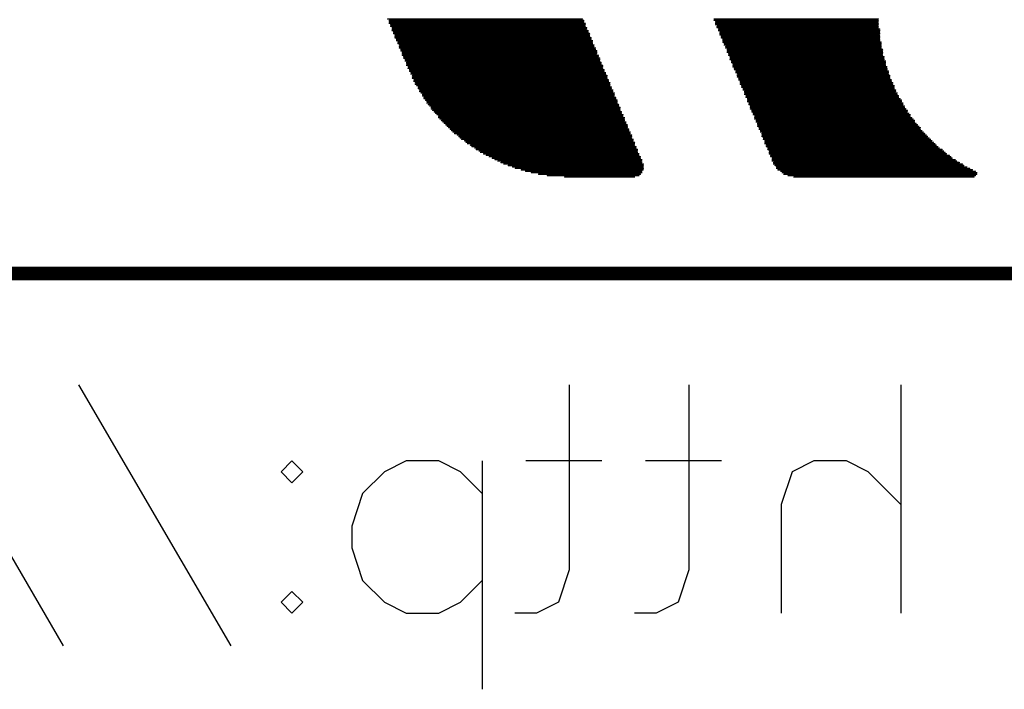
# Model space of a CAD drawing. Header units: millimetres. Extents: x 138 to 555, y 26 to 334.
# Tile 43 of 202: x 310 to 319, y 38 to 44. Entities that reach past the tile are written whole.
import ezdxf

# ---------------------------------------------------------------- set-up
doc = ezdxf.new("R2010")
doc.units = ezdxf.units.MM
doc.layers.add('Mechanical31', color=56, linetype='Continuous')
doc.layers.add('Mechanical32', color=56, linetype='Continuous')

# ---------------------------------------------------------------- blocks, each defined once
blk = doc.blocks.new('CARTOUCHE_STM_TOP_485')
at = {"layer": 'Mechanical31', "const_width": 0.12}
blk.add_lwpolyline([(80, 16), (121, 16)], dxfattribs=at)
blk = doc.blocks.new('CARTOUCHE_STM_BOTTOM_486')
at = {"layer": 'Mechanical32'}
for p, q in [((106.6682, 12.7143), (105.3352, 14.9996)), ((108.1346, 12.7143), (106.8015, 14.9996)), ((111.0959, 14.9996), (111.0959, 13.3809)), ((112.1433, 14.9996), (112.1433, 13.3809)), ((114, 14.9996), (114, 13)), ((108.5726, 14.2378), (108.6678, 14.333)), ((108.6678, 14.333), (108.763, 14.2378)), ((109.6676, 14.333), (109.4772, 14.2378)), ((109.9532, 14.333), (109.6676, 14.333)), ((110.1437, 14.2378), (109.9532, 14.333)), ((110.3341, 14.333), (110.3341, 12.3335)), ((111.3815, 14.333), (110.715, 14.333)), ((112.4289, 14.333), (111.7624, 14.333)), ((113.2383, 14.333), (113.0478, 14.2378)), ((113.5239, 14.333), (113.2383, 14.333)), ((113.7143, 14.2378), (113.5239, 14.333)), ((108.6678, 14.1426), (108.5726, 14.2378)), ((108.763, 14.2378), (108.6678, 14.1426)), ((109.4772, 14.2378), (109.2867, 14.0474)), ((110.3341, 14.0474), (110.1437, 14.2378)), ((113.0478, 14.2378), (112.9526, 13.9522)), ((114, 13.9522), (113.7143, 14.2378)), ((109.2867, 14.0474), (109.1915, 13.7617)), ((112.9526, 13.9522), (112.9526, 13)), ((109.1915, 13.7617), (109.1915, 13.5713)), ((109.1915, 13.5713), (109.2867, 13.2857)), ((111.0959, 13.3809), (111.0006, 13.0952)), ((112.1433, 13.3809), (112.048, 13.0952)), ((109.2867, 13.2857), (109.4772, 13.0952)), ((110.1437, 13.0952), (110.3341, 13.2857)), ((108.5726, 13.0952), (108.6678, 13.1904)), ((108.6678, 13.1904), (108.763, 13.0952)), ((108.6678, 13), (108.5726, 13.0952)), ((108.763, 13.0952), (108.6678, 13)), ((109.4772, 13.0952), (109.6676, 13)), ((109.9532, 13), (110.1437, 13.0952)), ((111.0006, 13.0952), (110.8102, 13)), ((112.048, 13.0952), (111.8576, 13)), ((109.6676, 13), (109.9532, 13)), ((110.8102, 13), (110.6198, 13)), ((111.8576, 13), (111.6672, 13))]:
    blk.add_line(p, q, dxfattribs=at)
at = {"layer": 'Mechanical32', "const_width": 0.0127}
for points in [[(109.5075, 18.2032), (111.2093, 18.2032)], [(109.5202, 18.1905), (111.222, 18.1905)], [(112.365, 18.2032), (113.8001, 18.2032)], [(112.365, 18.1905), (113.8001, 18.1905)], [(109.5202, 18.1778), (111.222, 18.1778)], [(109.5202, 18.1651), (111.2347, 18.1651)], [(109.5329, 18.1524), (111.2347, 18.1524)], [(109.5329, 18.1397), (111.2347, 18.1397)], [(109.5456, 18.127), (111.2474, 18.127)], [(109.5456, 18.1143), (111.2474, 18.1143)], [(109.5456, 18.1016), (111.2601, 18.1016)], [(112.3777, 18.1778), (113.8001, 18.1778)], [(112.3777, 18.1651), (113.8001, 18.1651)], [(112.3777, 18.1524), (113.8001, 18.1524)], [(112.3904, 18.1397), (113.8001, 18.1397)], [(112.3904, 18.127), (113.8001, 18.127)], [(112.4031, 18.1143), (113.8128, 18.1143)], [(112.4031, 18.1016), (113.8128, 18.1016)], [(109.5583, 18.0889), (111.2601, 18.0889)], [(109.5583, 18.0762), (111.2728, 18.0762)], [(109.571, 18.0635), (111.2728, 18.0635)], [(109.571, 18.0508), (111.2728, 18.0508)], [(109.571, 18.0381), (111.2855, 18.0381)], [(109.5837, 18.0254), (111.2855, 18.0254)], [(109.5837, 18.0127), (111.2982, 18.0127)], [(112.4158, 18.0889), (113.8128, 18.0889)], [(112.4158, 18.0762), (113.8128, 18.0762)], [(112.4158, 18.0635), (113.8128, 18.0635)], [(112.4285, 18.0508), (113.8128, 18.0508)], [(112.4285, 18.0381), (113.8128, 18.0381)], [(112.4412, 18.0254), (113.8128, 18.0254)], [(112.4412, 18.0127), (113.8128, 18.0127)], [(109.5964, 18), (111.2982, 18)], [(109.5964, 17.9873), (111.2982, 17.9873)], [(109.6091, 17.9746), (111.3109, 17.9746)], [(109.6091, 17.9619), (111.3109, 17.9619)], [(109.6091, 17.9492), (111.3236, 17.9492)], [(109.6218, 17.9365), (111.3236, 17.9365)], [(112.4412, 18), (113.8255, 18)], [(112.4539, 17.9873), (113.8255, 17.9873)], [(112.4539, 17.9746), (113.8255, 17.9746)], [(112.4666, 17.9619), (113.8255, 17.9619)], [(112.4666, 17.9492), (113.8255, 17.9492)], [(112.4793, 17.9365), (113.8382, 17.9365)], [(109.6218, 17.9238), (111.3363, 17.9238)], [(109.6345, 17.9111), (111.3363, 17.9111)], [(109.6345, 17.8984), (111.3363, 17.8984)], [(109.6345, 17.8857), (111.349, 17.8857)], [(109.6472, 17.873), (111.349, 17.873)], [(109.6472, 17.8603), (111.3617, 17.8603)], [(109.6599, 17.8476), (111.3617, 17.8476)], [(112.4793, 17.9238), (113.8382, 17.9238)], [(112.4793, 17.9111), (113.8382, 17.9111)], [(112.492, 17.8984), (113.8382, 17.8984)], [(112.492, 17.8857), (113.8382, 17.8857)], [(112.5047, 17.873), (113.8509, 17.873)], [(112.5047, 17.8603), (113.8509, 17.8603)], [(112.5047, 17.8476), (113.8509, 17.8476)], [(109.6599, 17.8349), (111.3617, 17.8349)], [(109.6726, 17.8222), (111.3744, 17.8222)], [(109.6726, 17.8095), (111.3744, 17.8095)], [(109.6726, 17.7968), (111.3871, 17.7968)], [(109.6853, 17.7841), (111.3871, 17.7841)], [(109.6853, 17.7714), (111.3871, 17.7714)], [(109.698, 17.7587), (111.3998, 17.7587)], [(112.5174, 17.8349), (113.8636, 17.8349)], [(112.5174, 17.8222), (113.8636, 17.8222)], [(112.5301, 17.8095), (113.8636, 17.8095)], [(112.5301, 17.7968), (113.8636, 17.7968)], [(112.5301, 17.7841), (113.8763, 17.7841)], [(112.5428, 17.7714), (113.8763, 17.7714)], [(112.5428, 17.7587), (113.8763, 17.7587)], [(109.698, 17.746), (111.3998, 17.746)], [(109.7107, 17.7333), (111.4125, 17.7333)], [(109.7107, 17.7206), (111.4125, 17.7206)], [(109.7234, 17.7079), (111.4252, 17.7079)], [(109.7234, 17.6952), (111.4252, 17.6952)], [(109.7234, 17.6825), (111.4252, 17.6825)], [(109.7361, 17.6698), (111.4379, 17.6698)], [(112.5555, 17.746), (113.889, 17.746)], [(112.5555, 17.7333), (113.889, 17.7333)], [(112.5682, 17.7206), (113.889, 17.7206)], [(112.5682, 17.7079), (113.9017, 17.7079)], [(112.5682, 17.6952), (113.9017, 17.6952)], [(112.5809, 17.6825), (113.9017, 17.6825)], [(112.5809, 17.6698), (113.9144, 17.6698)], [(109.7361, 17.6571), (111.4379, 17.6571)], [(109.7488, 17.6444), (111.4506, 17.6444)], [(109.7488, 17.6317), (111.4506, 17.6317)], [(109.7615, 17.619), (111.4506, 17.619)], [(109.7742, 17.6063), (111.4633, 17.6063)], [(109.7742, 17.5936), (111.4633, 17.5936)], [(109.7869, 17.5809), (111.476, 17.5809)], [(112.5936, 17.6571), (113.9144, 17.6571)], [(112.5936, 17.6444), (113.9271, 17.6444)], [(112.5936, 17.6317), (113.9271, 17.6317)], [(112.6063, 17.619), (113.9398, 17.619)], [(112.6063, 17.6063), (113.9398, 17.6063)], [(112.619, 17.5936), (113.9398, 17.5936)], [(112.619, 17.5809), (113.9525, 17.5809)], [(109.7869, 17.5682), (111.476, 17.5682)], [(109.7996, 17.5555), (111.4887, 17.5555)], [(109.8123, 17.5428), (111.4887, 17.5428)], [(109.8123, 17.5301), (111.4887, 17.5301)], [(109.825, 17.5174), (111.5014, 17.5174)], [(109.825, 17.5047), (111.5014, 17.5047)], [(112.6317, 17.5682), (113.9525, 17.5682)], [(112.6317, 17.5555), (113.9652, 17.5555)], [(112.6317, 17.5428), (113.9652, 17.5428)], [(112.6444, 17.5301), (113.9779, 17.5301)], [(112.6444, 17.5174), (113.9779, 17.5174)], [(112.6571, 17.5047), (113.9906, 17.5047)], [(109.8377, 17.492), (111.5141, 17.492)], [(109.8504, 17.4793), (111.5141, 17.4793)], [(109.8504, 17.4666), (111.5141, 17.4666)], [(109.8631, 17.4539), (111.5268, 17.4539)], [(109.8758, 17.4412), (111.5268, 17.4412)], [(109.8885, 17.4285), (111.5395, 17.4285)], [(109.8885, 17.4158), (111.5395, 17.4158)], [(112.6571, 17.492), (114.0033, 17.492)], [(112.6571, 17.4793), (114.0033, 17.4793)], [(112.6698, 17.4666), (114.016, 17.4666)], [(112.6698, 17.4539), (114.016, 17.4539)], [(112.6825, 17.4412), (114.0287, 17.4412)], [(112.6825, 17.4285), (114.0287, 17.4285)], [(112.6825, 17.4158), (114.0414, 17.4158)], [(109.9012, 17.4031), (111.5395, 17.4031)], [(109.9139, 17.3904), (111.5522, 17.3904)], [(109.9266, 17.3777), (111.5522, 17.3777)], [(109.9393, 17.365), (111.5649, 17.365)], [(109.952, 17.3523), (111.5649, 17.3523)], [(109.952, 17.3396), (111.5776, 17.3396)], [(109.9647, 17.3269), (111.5776, 17.3269)], [(112.6952, 17.4031), (114.0541, 17.4031)], [(112.6952, 17.3904), (114.0541, 17.3904)], [(112.7079, 17.3777), (114.0668, 17.3777)], [(112.7079, 17.365), (114.0795, 17.365)], [(112.7206, 17.3523), (114.0795, 17.3523)], [(112.7206, 17.3396), (114.0922, 17.3396)], [(112.7206, 17.3269), (114.1049, 17.3269)], [(109.9774, 17.3142), (111.5776, 17.3142)], [(109.9901, 17.3015), (111.5903, 17.3015)], [(110.0028, 17.2888), (111.5903, 17.2888)], [(110.0155, 17.2761), (111.603, 17.2761)], [(110.0282, 17.2634), (111.603, 17.2634)], [(110.0409, 17.2507), (111.603, 17.2507)], [(110.0536, 17.238), (111.6157, 17.238)], [(112.7333, 17.3142), (114.1176, 17.3142)], [(112.7333, 17.3015), (114.1176, 17.3015)], [(112.746, 17.2888), (114.1303, 17.2888)], [(112.746, 17.2761), (114.143, 17.2761)], [(112.746, 17.2634), (114.1557, 17.2634)], [(112.7587, 17.2507), (114.1684, 17.2507)], [(112.7587, 17.238), (114.1684, 17.238)], [(110.0663, 17.2253), (111.6157, 17.2253)], [(110.079, 17.2126), (111.6284, 17.2126)], [(110.0917, 17.1999), (111.6284, 17.1999)], [(110.1171, 17.1872), (111.6411, 17.1872)], [(110.1298, 17.1745), (111.6411, 17.1745)], [(110.1425, 17.1618), (111.6411, 17.1618)], [(112.7714, 17.2253), (114.1811, 17.2253)], [(112.7714, 17.2126), (114.1938, 17.2126)], [(112.7841, 17.1999), (114.2065, 17.1999)], [(112.7841, 17.1872), (114.2192, 17.1872)], [(112.7841, 17.1745), (114.2319, 17.1745)], [(112.7968, 17.1618), (114.2446, 17.1618)], [(110.1552, 17.1491), (111.6538, 17.1491)], [(110.1806, 17.1364), (111.6538, 17.1364)], [(110.1933, 17.1237), (111.6665, 17.1237)], [(110.206, 17.111), (111.6665, 17.111)], [(110.2314, 17.0983), (111.6665, 17.0983)], [(110.2441, 17.0856), (111.6792, 17.0856)], [(110.2695, 17.0729), (111.6792, 17.0729)], [(112.7968, 17.1491), (114.2573, 17.1491)], [(112.8095, 17.1364), (114.27, 17.1364)], [(112.8095, 17.1237), (114.2827, 17.1237)], [(112.8095, 17.111), (114.2954, 17.111)], [(112.8222, 17.0983), (114.3081, 17.0983)], [(112.8222, 17.0856), (114.3208, 17.0856)], [(112.8349, 17.0729), (114.3335, 17.0729)], [(110.2822, 17.0602), (111.6919, 17.0602)], [(110.3076, 17.0475), (111.6919, 17.0475)], [(110.3203, 17.0348), (111.6919, 17.0348)], [(110.3457, 17.0221), (111.7046, 17.0221)], [(110.3711, 17.0094), (111.7046, 17.0094)], [(110.3965, 16.9967), (111.7173, 16.9967)], [(110.4219, 16.984), (111.7173, 16.984)], [(112.8349, 17.0602), (114.3589, 17.0602)], [(112.8476, 17.0475), (114.3716, 17.0475)], [(112.8476, 17.0348), (114.3843, 17.0348)], [(112.8476, 17.0221), (114.397, 17.0221)], [(112.8603, 17.0094), (114.4224, 17.0094)], [(112.8603, 16.9967), (114.4351, 16.9967)], [(112.873, 16.984), (114.4478, 16.984)], [(110.4473, 16.9713), (111.73, 16.9713)], [(110.4727, 16.9586), (111.73, 16.9586)], [(110.4981, 16.9459), (111.73, 16.9459)], [(110.5235, 16.9332), (111.7427, 16.9332)], [(110.5616, 16.9205), (111.7427, 16.9205)], [(110.5997, 16.9078), (111.7427, 16.9078)], [(110.6251, 16.8951), (111.7427, 16.8951)], [(112.873, 16.9713), (114.4732, 16.9713)], [(112.873, 16.9586), (114.4859, 16.9586)], [(112.8857, 16.9459), (114.5113, 16.9459)], [(112.8857, 16.9332), (114.5367, 16.9332)], [(112.8984, 16.9205), (114.5494, 16.9205)], [(112.9111, 16.9078), (114.5748, 16.9078)], [(112.9111, 16.8951), (114.6002, 16.8951)], [(110.6759, 16.8824), (111.7427, 16.8824)], [(110.714, 16.8697), (111.73, 16.8697)], [(110.7648, 16.857), (111.73, 16.857)], [(110.8283, 16.8443), (111.7173, 16.8443)], [(110.9045, 16.8316), (111.7046, 16.8316)], [(111.0569, 16.8189), (111.6665, 16.8189)], [(112.9238, 16.8824), (114.6256, 16.8824)], [(112.9492, 16.8697), (114.651, 16.8697)], [(112.9619, 16.857), (114.6637, 16.857)], [(112.9746, 16.8443), (114.6637, 16.8443)], [(113.0127, 16.8316), (114.651, 16.8316)], [(113.0635, 16.8189), (114.6383, 16.8189)]]:
    blk.add_lwpolyline(points, dxfattribs=at)
at = {"layer": 'Mechanical32', "const_width": 0.00635}
for points in [[(109.5043, 18.2032, 1), (109.5107, 18.2032, 1)], [(109.517, 18.1905, 1), (109.5234, 18.1905, 1)], [(111.2061, 18.2032, 1), (111.2125, 18.2032, 1)], [(111.2188, 18.1905, 1), (111.2252, 18.1905, 1)], [(112.3618, 18.2032, 1), (112.3682, 18.2032, 1)], [(112.3618, 18.1905, 1), (112.3682, 18.1905, 1)], [(113.7969, 18.2032, 1), (113.8033, 18.2032, 1)], [(113.7969, 18.1905, 1), (113.8033, 18.1905, 1)], [(109.517, 18.1778, 1), (109.5234, 18.1778, 1)], [(109.517, 18.1651, 1), (109.5234, 18.1651, 1)], [(109.5297, 18.1524, 1), (109.5361, 18.1524, 1)], [(109.5297, 18.1397, 1), (109.5361, 18.1397, 1)], [(109.5424, 18.127, 1), (109.5488, 18.127, 1)], [(109.5424, 18.1143, 1), (109.5488, 18.1143, 1)], [(109.5424, 18.1016, 1), (109.5488, 18.1016, 1)], [(111.2188, 18.1778, 1), (111.2252, 18.1778, 1)], [(111.2315, 18.1651, 1), (111.2379, 18.1651, 1)], [(111.2315, 18.1524, 1), (111.2379, 18.1524, 1)], [(111.2315, 18.1397, 1), (111.2379, 18.1397, 1)], [(111.2442, 18.127, 1), (111.2506, 18.127, 1)], [(111.2442, 18.1143, 1), (111.2506, 18.1143, 1)], [(111.2569, 18.1016, 1), (111.2633, 18.1016, 1)], [(112.3745, 18.1778, 1), (112.3809, 18.1778, 1)], [(112.3745, 18.1651, 1), (112.3809, 18.1651, 1)], [(112.3745, 18.1524, 1), (112.3809, 18.1524, 1)], [(112.3872, 18.1397, 1), (112.3936, 18.1397, 1)], [(112.3872, 18.127, 1), (112.3936, 18.127, 1)], [(112.3999, 18.1143, 1), (112.4063, 18.1143, 1)], [(112.3999, 18.1016, 1), (112.4063, 18.1016, 1)], [(113.7969, 18.1778, 1), (113.8033, 18.1778, 1)], [(113.7969, 18.1651, 1), (113.8033, 18.1651, 1)], [(113.7969, 18.1524, 1), (113.8033, 18.1524, 1)], [(113.7969, 18.1397, 1), (113.8033, 18.1397, 1)], [(113.7969, 18.127, 1), (113.8033, 18.127, 1)], [(113.8096, 18.1143, 1), (113.816, 18.1143, 1)], [(113.8096, 18.1016, 1), (113.816, 18.1016, 1)], [(109.5551, 18.0889, 1), (109.5615, 18.0889, 1)], [(109.5551, 18.0762, 1), (109.5615, 18.0762, 1)], [(109.5678, 18.0635, 1), (109.5742, 18.0635, 1)], [(109.5678, 18.0508, 1), (109.5742, 18.0508, 1)], [(109.5678, 18.0381, 1), (109.5742, 18.0381, 1)], [(109.5805, 18.0254, 1), (109.5869, 18.0254, 1)], [(109.5805, 18.0127, 1), (109.5869, 18.0127, 1)], [(111.2569, 18.0889, 1), (111.2633, 18.0889, 1)], [(111.2696, 18.0762, 1), (111.276, 18.0762, 1)], [(111.2696, 18.0635, 1), (111.276, 18.0635, 1)], [(111.2696, 18.0508, 1), (111.276, 18.0508, 1)], [(111.2823, 18.0381, 1), (111.2887, 18.0381, 1)], [(111.2823, 18.0254, 1), (111.2887, 18.0254, 1)], [(111.295, 18.0127, 1), (111.3014, 18.0127, 1)], [(112.4126, 18.0889, 1), (112.419, 18.0889, 1)], [(112.4126, 18.0762, 1), (112.419, 18.0762, 1)], [(112.4126, 18.0635, 1), (112.419, 18.0635, 1)], [(112.4253, 18.0508, 1), (112.4317, 18.0508, 1)], [(112.4253, 18.0381, 1), (112.4317, 18.0381, 1)], [(112.438, 18.0254, 1), (112.4444, 18.0254, 1)], [(112.438, 18.0127, 1), (112.4444, 18.0127, 1)], [(113.8096, 18.0889, 1), (113.816, 18.0889, 1)], [(113.8096, 18.0762, 1), (113.816, 18.0762, 1)], [(113.8096, 18.0635, 1), (113.816, 18.0635, 1)], [(113.8096, 18.0508, 1), (113.816, 18.0508, 1)], [(113.8096, 18.0381, 1), (113.816, 18.0381, 1)], [(113.8096, 18.0254, 1), (113.816, 18.0254, 1)], [(113.8096, 18.0127, 1), (113.816, 18.0127, 1)], [(109.5932, 18, 1), (109.5996, 18, 1)], [(109.5932, 17.9873, 1), (109.5996, 17.9873, 1)], [(109.6059, 17.9746, 1), (109.6123, 17.9746, 1)], [(109.6059, 17.9619, 1), (109.6123, 17.9619, 1)], [(109.6059, 17.9492, 1), (109.6123, 17.9492, 1)], [(109.6186, 17.9365, 1), (109.625, 17.9365, 1)], [(111.295, 18, 1), (111.3014, 18, 1)], [(111.295, 17.9873, 1), (111.3014, 17.9873, 1)], [(111.3077, 17.9746, 1), (111.3141, 17.9746, 1)], [(111.3077, 17.9619, 1), (111.3141, 17.9619, 1)], [(111.3204, 17.9492, 1), (111.3268, 17.9492, 1)], [(111.3204, 17.9365, 1), (111.3268, 17.9365, 1)], [(112.438, 18, 1), (112.4444, 18, 1)], [(112.4507, 17.9873, 1), (112.4571, 17.9873, 1)], [(112.4507, 17.9746, 1), (112.4571, 17.9746, 1)], [(112.4634, 17.9619, 1), (112.4698, 17.9619, 1)], [(112.4634, 17.9492, 1), (112.4698, 17.9492, 1)], [(112.4761, 17.9365, 1), (112.4825, 17.9365, 1)], [(113.8223, 18, 1), (113.8287, 18, 1)], [(113.8223, 17.9873, 1), (113.8287, 17.9873, 1)], [(113.8223, 17.9746, 1), (113.8287, 17.9746, 1)], [(113.8223, 17.9619, 1), (113.8287, 17.9619, 1)], [(113.8223, 17.9492, 1), (113.8287, 17.9492, 1)], [(113.835, 17.9365, 1), (113.8414, 17.9365, 1)], [(109.6186, 17.9238, 1), (109.625, 17.9238, 1)], [(109.6313, 17.9111, 1), (109.6377, 17.9111, 1)], [(109.6313, 17.8984, 1), (109.6377, 17.8984, 1)], [(109.6313, 17.8857, 1), (109.6377, 17.8857, 1)], [(109.644, 17.873, 1), (109.6504, 17.873, 1)], [(109.644, 17.8603, 1), (109.6504, 17.8603, 1)], [(109.6567, 17.8476, 1), (109.6631, 17.8476, 1)], [(111.3331, 17.9238, 1), (111.3395, 17.9238, 1)], [(111.3331, 17.9111, 1), (111.3395, 17.9111, 1)], [(111.3331, 17.8984, 1), (111.3395, 17.8984, 1)], [(111.3458, 17.8857, 1), (111.3522, 17.8857, 1)], [(111.3458, 17.873, 1), (111.3522, 17.873, 1)], [(111.3585, 17.8603, 1), (111.3649, 17.8603, 1)], [(111.3585, 17.8476, 1), (111.3649, 17.8476, 1)], [(112.4761, 17.9238, 1), (112.4825, 17.9238, 1)], [(112.4761, 17.9111, 1), (112.4825, 17.9111, 1)], [(112.4888, 17.8984, 1), (112.4952, 17.8984, 1)], [(112.4888, 17.8857, 1), (112.4952, 17.8857, 1)], [(112.5015, 17.873, 1), (112.5079, 17.873, 1)], [(112.5015, 17.8603, 1), (112.5079, 17.8603, 1)], [(112.5015, 17.8476, 1), (112.5079, 17.8476, 1)], [(113.835, 17.9238, 1), (113.8414, 17.9238, 1)], [(113.835, 17.9111, 1), (113.8414, 17.9111, 1)], [(113.835, 17.8984, 1), (113.8414, 17.8984, 1)], [(113.835, 17.8857, 1), (113.8414, 17.8857, 1)], [(113.8477, 17.873, 1), (113.8541, 17.873, 1)], [(113.8477, 17.8603, 1), (113.8541, 17.8603, 1)], [(113.8477, 17.8476, 1), (113.8541, 17.8476, 1)], [(109.6567, 17.8349, 1), (109.6631, 17.8349, 1)], [(109.6694, 17.8222, 1), (109.6758, 17.8222, 1)], [(109.6694, 17.8095, 1), (109.6758, 17.8095, 1)], [(109.6694, 17.7968, 1), (109.6758, 17.7968, 1)], [(109.6821, 17.7841, 1), (109.6885, 17.7841, 1)], [(109.6821, 17.7714, 1), (109.6885, 17.7714, 1)], [(109.6948, 17.7587, 1), (109.7012, 17.7587, 1)], [(111.3585, 17.8349, 1), (111.3649, 17.8349, 1)], [(111.3712, 17.8222, 1), (111.3776, 17.8222, 1)], [(111.3712, 17.8095, 1), (111.3776, 17.8095, 1)], [(111.3839, 17.7968, 1), (111.3903, 17.7968, 1)], [(111.3839, 17.7841, 1), (111.3903, 17.7841, 1)], [(111.3839, 17.7714, 1), (111.3903, 17.7714, 1)], [(111.3966, 17.7587, 1), (111.403, 17.7587, 1)], [(112.5142, 17.8349, 1), (112.5206, 17.8349, 1)], [(112.5142, 17.8222, 1), (112.5206, 17.8222, 1)], [(112.5269, 17.8095, 1), (112.5333, 17.8095, 1)], [(112.5269, 17.7968, 1), (112.5333, 17.7968, 1)], [(112.5269, 17.7841, 1), (112.5333, 17.7841, 1)], [(112.5396, 17.7714, 1), (112.546, 17.7714, 1)], [(112.5396, 17.7587, 1), (112.546, 17.7587, 1)], [(113.8604, 17.8349, 1), (113.8668, 17.8349, 1)], [(113.8604, 17.8222, 1), (113.8668, 17.8222, 1)], [(113.8604, 17.8095, 1), (113.8668, 17.8095, 1)], [(113.8604, 17.7968, 1), (113.8668, 17.7968, 1)], [(113.8731, 17.7841, 1), (113.8795, 17.7841, 1)], [(113.8731, 17.7714, 1), (113.8795, 17.7714, 1)], [(113.8731, 17.7587, 1), (113.8795, 17.7587, 1)], [(109.6948, 17.746, 1), (109.7012, 17.746, 1)], [(109.7075, 17.7333, 1), (109.7139, 17.7333, 1)], [(109.7075, 17.7206, 1), (109.7139, 17.7206, 1)], [(109.7202, 17.7079, 1), (109.7266, 17.7079, 1)], [(109.7202, 17.6952, 1), (109.7266, 17.6952, 1)], [(109.7202, 17.6825, 1), (109.7266, 17.6825, 1)], [(109.7329, 17.6698, 1), (109.7393, 17.6698, 1)], [(111.3966, 17.746, 1), (111.403, 17.746, 1)], [(111.4093, 17.7333, 1), (111.4157, 17.7333, 1)], [(111.4093, 17.7206, 1), (111.4157, 17.7206, 1)], [(111.422, 17.7079, 1), (111.4284, 17.7079, 1)], [(111.422, 17.6952, 1), (111.4284, 17.6952, 1)], [(111.422, 17.6825, 1), (111.4284, 17.6825, 1)], [(111.4347, 17.6698, 1), (111.4411, 17.6698, 1)], [(112.5523, 17.746, 1), (112.5587, 17.746, 1)], [(112.5523, 17.7333, 1), (112.5587, 17.7333, 1)], [(112.565, 17.7206, 1), (112.5714, 17.7206, 1)], [(112.565, 17.7079, 1), (112.5714, 17.7079, 1)], [(112.565, 17.6952, 1), (112.5714, 17.6952, 1)], [(112.5777, 17.6825, 1), (112.5841, 17.6825, 1)], [(112.5777, 17.6698, 1), (112.5841, 17.6698, 1)], [(113.8858, 17.746, 1), (113.8922, 17.746, 1)], [(113.8858, 17.7333, 1), (113.8922, 17.7333, 1)], [(113.8858, 17.7206, 1), (113.8922, 17.7206, 1)], [(113.8985, 17.7079, 1), (113.9049, 17.7079, 1)], [(113.8985, 17.6952, 1), (113.9049, 17.6952, 1)], [(113.8985, 17.6825, 1), (113.9049, 17.6825, 1)], [(113.9112, 17.6698, 1), (113.9176, 17.6698, 1)], [(109.7329, 17.6571, 1), (109.7393, 17.6571, 1)], [(109.7456, 17.6444, 1), (109.752, 17.6444, 1)], [(109.7456, 17.6317, 1), (109.752, 17.6317, 1)], [(109.7583, 17.619, 1), (109.7647, 17.619, 1)], [(109.771, 17.6063, 1), (109.7774, 17.6063, 1)], [(109.771, 17.5936, 1), (109.7774, 17.5936, 1)], [(109.7837, 17.5809, 1), (109.7901, 17.5809, 1)], [(111.4347, 17.6571, 1), (111.4411, 17.6571, 1)], [(111.4474, 17.6444, 1), (111.4538, 17.6444, 1)], [(111.4474, 17.6317, 1), (111.4538, 17.6317, 1)], [(111.4474, 17.619, 1), (111.4538, 17.619, 1)], [(111.4601, 17.6063, 1), (111.4665, 17.6063, 1)], [(111.4601, 17.5936, 1), (111.4665, 17.5936, 1)], [(111.4728, 17.5809, 1), (111.4792, 17.5809, 1)], [(112.5904, 17.6571, 1), (112.5968, 17.6571, 1)], [(112.5904, 17.6444, 1), (112.5968, 17.6444, 1)], [(112.5904, 17.6317, 1), (112.5968, 17.6317, 1)], [(112.6031, 17.619, 1), (112.6095, 17.619, 1)], [(112.6031, 17.6063, 1), (112.6095, 17.6063, 1)], [(112.6158, 17.5936, 1), (112.6222, 17.5936, 1)], [(112.6158, 17.5809, 1), (112.6222, 17.5809, 1)], [(113.9112, 17.6571, 1), (113.9176, 17.6571, 1)], [(113.9239, 17.6444, 1), (113.9303, 17.6444, 1)], [(113.9239, 17.6317, 1), (113.9303, 17.6317, 1)], [(113.9366, 17.619, 1), (113.943, 17.619, 1)], [(113.9366, 17.6063, 1), (113.943, 17.6063, 1)], [(113.9366, 17.5936, 1), (113.943, 17.5936, 1)], [(113.9493, 17.5809, 1), (113.9557, 17.5809, 1)], [(109.7837, 17.5682, 1), (109.7901, 17.5682, 1)], [(109.7964, 17.5555, 1), (109.8028, 17.5555, 1)], [(109.8091, 17.5428, 1), (109.8155, 17.5428, 1)], [(109.8091, 17.5301, 1), (109.8155, 17.5301, 1)], [(109.8218, 17.5174, 1), (109.8282, 17.5174, 1)], [(109.8218, 17.5047, 1), (109.8282, 17.5047, 1)], [(111.4728, 17.5682, 1), (111.4792, 17.5682, 1)], [(111.4855, 17.5555, 1), (111.4919, 17.5555, 1)], [(111.4855, 17.5428, 1), (111.4919, 17.5428, 1)], [(111.4855, 17.5301, 1), (111.4919, 17.5301, 1)], [(111.4982, 17.5174, 1), (111.5046, 17.5174, 1)], [(111.4982, 17.5047, 1), (111.5046, 17.5047, 1)], [(112.6285, 17.5682, 1), (112.6349, 17.5682, 1)], [(112.6285, 17.5555, 1), (112.6349, 17.5555, 1)], [(112.6285, 17.5428, 1), (112.6349, 17.5428, 1)], [(112.6412, 17.5301, 1), (112.6476, 17.5301, 1)], [(112.6412, 17.5174, 1), (112.6476, 17.5174, 1)], [(112.6539, 17.5047, 1), (112.6603, 17.5047, 1)], [(113.9493, 17.5682, 1), (113.9557, 17.5682, 1)], [(113.962, 17.5555, 1), (113.9684, 17.5555, 1)], [(113.962, 17.5428, 1), (113.9684, 17.5428, 1)], [(113.9747, 17.5301, 1), (113.9811, 17.5301, 1)], [(113.9747, 17.5174, 1), (113.9811, 17.5174, 1)], [(113.9874, 17.5047, 1), (113.9938, 17.5047, 1)], [(109.8345, 17.492, 1), (109.8409, 17.492, 1)], [(109.8472, 17.4793, 1), (109.8536, 17.4793, 1)], [(109.8472, 17.4666, 1), (109.8536, 17.4666, 1)], [(109.8599, 17.4539, 1), (109.8663, 17.4539, 1)], [(109.8726, 17.4412, 1), (109.879, 17.4412, 1)], [(109.8853, 17.4285, 1), (109.8917, 17.4285, 1)], [(109.8853, 17.4158, 1), (109.8917, 17.4158, 1)], [(111.5109, 17.492, 1), (111.5173, 17.492, 1)], [(111.5109, 17.4793, 1), (111.5173, 17.4793, 1)], [(111.5109, 17.4666, 1), (111.5173, 17.4666, 1)], [(111.5236, 17.4539, 1), (111.53, 17.4539, 1)], [(111.5236, 17.4412, 1), (111.53, 17.4412, 1)], [(111.5363, 17.4285, 1), (111.5427, 17.4285, 1)], [(111.5363, 17.4158, 1), (111.5427, 17.4158, 1)], [(112.6539, 17.492, 1), (112.6603, 17.492, 1)], [(112.6539, 17.4793, 1), (112.6603, 17.4793, 1)], [(112.6666, 17.4666, 1), (112.673, 17.4666, 1)], [(112.6666, 17.4539, 1), (112.673, 17.4539, 1)], [(112.6793, 17.4412, 1), (112.6857, 17.4412, 1)], [(112.6793, 17.4285, 1), (112.6857, 17.4285, 1)], [(112.6793, 17.4158, 1), (112.6857, 17.4158, 1)], [(114.0001, 17.492, 1), (114.0065, 17.492, 1)], [(114.0001, 17.4793, 1), (114.0065, 17.4793, 1)], [(114.0128, 17.4666, 1), (114.0192, 17.4666, 1)], [(114.0128, 17.4539, 1), (114.0192, 17.4539, 1)], [(114.0255, 17.4412, 1), (114.0319, 17.4412, 1)], [(114.0255, 17.4285, 1), (114.0319, 17.4285, 1)], [(114.0382, 17.4158, 1), (114.0446, 17.4158, 1)], [(109.898, 17.4031, 1), (109.9044, 17.4031, 1)], [(109.9107, 17.3904, 1), (109.9171, 17.3904, 1)], [(109.9234, 17.3777, 1), (109.9298, 17.3777, 1)], [(109.9361, 17.365, 1), (109.9425, 17.365, 1)], [(109.9488, 17.3523, 1), (109.9552, 17.3523, 1)], [(109.9488, 17.3396, 1), (109.9552, 17.3396, 1)], [(109.9615, 17.3269, 1), (109.9679, 17.3269, 1)], [(111.5363, 17.4031, 1), (111.5427, 17.4031, 1)], [(111.549, 17.3904, 1), (111.5554, 17.3904, 1)], [(111.549, 17.3777, 1), (111.5554, 17.3777, 1)], [(111.5617, 17.365, 1), (111.5681, 17.365, 1)], [(111.5617, 17.3523, 1), (111.5681, 17.3523, 1)], [(111.5744, 17.3396, 1), (111.5808, 17.3396, 1)], [(111.5744, 17.3269, 1), (111.5808, 17.3269, 1)], [(112.692, 17.4031, 1), (112.6984, 17.4031, 1)], [(112.692, 17.3904, 1), (112.6984, 17.3904, 1)], [(112.7047, 17.3777, 1), (112.7111, 17.3777, 1)], [(112.7047, 17.365, 1), (112.7111, 17.365, 1)], [(112.7174, 17.3523, 1), (112.7238, 17.3523, 1)], [(112.7174, 17.3396, 1), (112.7238, 17.3396, 1)], [(112.7174, 17.3269, 1), (112.7238, 17.3269, 1)], [(114.0509, 17.4031, 1), (114.0573, 17.4031, 1)], [(114.0509, 17.3904, 1), (114.0573, 17.3904, 1)], [(114.0636, 17.3777, 1), (114.07, 17.3777, 1)], [(114.0763, 17.365, 1), (114.0827, 17.365, 1)], [(114.0763, 17.3523, 1), (114.0827, 17.3523, 1)], [(114.089, 17.3396, 1), (114.0954, 17.3396, 1)], [(114.1017, 17.3269, 1), (114.1081, 17.3269, 1)], [(109.9742, 17.3142, 1), (109.9806, 17.3142, 1)], [(109.9869, 17.3015, 1), (109.9933, 17.3015, 1)], [(109.9996, 17.2888, 1), (110.006, 17.2888, 1)], [(110.0123, 17.2761, 1), (110.0187, 17.2761, 1)], [(110.025, 17.2634, 1), (110.0314, 17.2634, 1)], [(110.0377, 17.2507, 1), (110.0441, 17.2507, 1)], [(110.0504, 17.238, 1), (110.0568, 17.238, 1)], [(111.5744, 17.3142, 1), (111.5808, 17.3142, 1)], [(111.5871, 17.3015, 1), (111.5935, 17.3015, 1)], [(111.5871, 17.2888, 1), (111.5935, 17.2888, 1)], [(111.5998, 17.2761, 1), (111.6062, 17.2761, 1)], [(111.5998, 17.2634, 1), (111.6062, 17.2634, 1)], [(111.5998, 17.2507, 1), (111.6062, 17.2507, 1)], [(111.6125, 17.238, 1), (111.6189, 17.238, 1)], [(112.7301, 17.3142, 1), (112.7365, 17.3142, 1)], [(112.7301, 17.3015, 1), (112.7365, 17.3015, 1)], [(112.7428, 17.2888, 1), (112.7492, 17.2888, 1)], [(112.7428, 17.2761, 1), (112.7492, 17.2761, 1)], [(112.7428, 17.2634, 1), (112.7492, 17.2634, 1)], [(112.7555, 17.2507, 1), (112.7619, 17.2507, 1)], [(112.7555, 17.238, 1), (112.7619, 17.238, 1)], [(114.1144, 17.3142, 1), (114.1208, 17.3142, 1)], [(114.1144, 17.3015, 1), (114.1208, 17.3015, 1)], [(114.1271, 17.2888, 1), (114.1335, 17.2888, 1)], [(114.1398, 17.2761, 1), (114.1462, 17.2761, 1)], [(114.1525, 17.2634, 1), (114.1589, 17.2634, 1)], [(114.1652, 17.2507, 1), (114.1716, 17.2507, 1)], [(114.1652, 17.238, 1), (114.1716, 17.238, 1)], [(110.0631, 17.2253, 1), (110.0695, 17.2253, 1)], [(110.0758, 17.2126, 1), (110.0822, 17.2126, 1)], [(110.0885, 17.1999, 1), (110.0949, 17.1999, 1)], [(110.1139, 17.1872, 1), (110.1203, 17.1872, 1)], [(110.1266, 17.1745, 1), (110.133, 17.1745, 1)], [(110.1393, 17.1618, 1), (110.1457, 17.1618, 1)], [(111.6125, 17.2253, 1), (111.6189, 17.2253, 1)], [(111.6252, 17.2126, 1), (111.6316, 17.2126, 1)], [(111.6252, 17.1999, 1), (111.6316, 17.1999, 1)], [(111.6379, 17.1872, 1), (111.6443, 17.1872, 1)], [(111.6379, 17.1745, 1), (111.6443, 17.1745, 1)], [(111.6379, 17.1618, 1), (111.6443, 17.1618, 1)], [(112.7682, 17.2253, 1), (112.7746, 17.2253, 1)], [(112.7682, 17.2126, 1), (112.7746, 17.2126, 1)], [(112.7809, 17.1999, 1), (112.7873, 17.1999, 1)], [(112.7809, 17.1872, 1), (112.7873, 17.1872, 1)], [(112.7809, 17.1745, 1), (112.7873, 17.1745, 1)], [(112.7936, 17.1618, 1), (112.8, 17.1618, 1)], [(114.1779, 17.2253, 1), (114.1843, 17.2253, 1)], [(114.1906, 17.2126, 1), (114.197, 17.2126, 1)], [(114.2033, 17.1999, 1), (114.2097, 17.1999, 1)], [(114.216, 17.1872, 1), (114.2224, 17.1872, 1)], [(114.2287, 17.1745, 1), (114.2351, 17.1745, 1)], [(114.2414, 17.1618, 1), (114.2478, 17.1618, 1)], [(110.152, 17.1491, 1), (110.1584, 17.1491, 1)], [(110.1774, 17.1364, 1), (110.1838, 17.1364, 1)], [(110.1901, 17.1237, 1), (110.1965, 17.1237, 1)], [(110.2028, 17.111, 1), (110.2092, 17.111, 1)], [(110.2282, 17.0983, 1), (110.2346, 17.0983, 1)], [(110.2409, 17.0856, 1), (110.2473, 17.0856, 1)], [(110.2663, 17.0729, 1), (110.2727, 17.0729, 1)], [(111.6506, 17.1491, 1), (111.657, 17.1491, 1)], [(111.6506, 17.1364, 1), (111.657, 17.1364, 1)], [(111.6633, 17.1237, 1), (111.6697, 17.1237, 1)], [(111.6633, 17.111, 1), (111.6697, 17.111, 1)], [(111.6633, 17.0983, 1), (111.6697, 17.0983, 1)], [(111.676, 17.0856, 1), (111.6824, 17.0856, 1)], [(111.676, 17.0729, 1), (111.6824, 17.0729, 1)], [(112.7936, 17.1491, 1), (112.8, 17.1491, 1)], [(112.8063, 17.1364, 1), (112.8127, 17.1364, 1)], [(112.8063, 17.1237, 1), (112.8127, 17.1237, 1)], [(112.8063, 17.111, 1), (112.8127, 17.111, 1)], [(112.819, 17.0983, 1), (112.8254, 17.0983, 1)], [(112.819, 17.0856, 1), (112.8254, 17.0856, 1)], [(112.8317, 17.0729, 1), (112.8381, 17.0729, 1)], [(114.2541, 17.1491, 1), (114.2605, 17.1491, 1)], [(114.2668, 17.1364, 1), (114.2732, 17.1364, 1)], [(114.2795, 17.1237, 1), (114.2859, 17.1237, 1)], [(114.2922, 17.111, 1), (114.2986, 17.111, 1)], [(114.3049, 17.0983, 1), (114.3113, 17.0983, 1)], [(114.3176, 17.0856, 1), (114.324, 17.0856, 1)], [(114.3303, 17.0729, 1), (114.3367, 17.0729, 1)], [(110.279, 17.0602, 1), (110.2854, 17.0602, 1)], [(110.3044, 17.0475, 1), (110.3108, 17.0475, 1)], [(110.3171, 17.0348, 1), (110.3235, 17.0348, 1)], [(110.3425, 17.0221, 1), (110.3489, 17.0221, 1)], [(110.3679, 17.0094, 1), (110.3743, 17.0094, 1)], [(110.3933, 16.9967, 1), (110.3997, 16.9967, 1)], [(110.4187, 16.984, 1), (110.4251, 16.984, 1)], [(111.6887, 17.0602, 1), (111.6951, 17.0602, 1)], [(111.6887, 17.0475, 1), (111.6951, 17.0475, 1)], [(111.6887, 17.0348, 1), (111.6951, 17.0348, 1)], [(111.7014, 17.0221, 1), (111.7078, 17.0221, 1)], [(111.7014, 17.0094, 1), (111.7078, 17.0094, 1)], [(111.7141, 16.9967, 1), (111.7205, 16.9967, 1)], [(111.7141, 16.984, 1), (111.7205, 16.984, 1)], [(112.8317, 17.0602, 1), (112.8381, 17.0602, 1)], [(112.8444, 17.0475, 1), (112.8508, 17.0475, 1)], [(112.8444, 17.0348, 1), (112.8508, 17.0348, 1)], [(112.8444, 17.0221, 1), (112.8508, 17.0221, 1)], [(112.8571, 17.0094, 1), (112.8635, 17.0094, 1)], [(112.8571, 16.9967, 1), (112.8635, 16.9967, 1)], [(112.8698, 16.984, 1), (112.8762, 16.984, 1)], [(114.3557, 17.0602, 1), (114.3621, 17.0602, 1)], [(114.3684, 17.0475, 1), (114.3748, 17.0475, 1)], [(114.3811, 17.0348, 1), (114.3875, 17.0348, 1)], [(114.3938, 17.0221, 1), (114.4002, 17.0221, 1)], [(114.4192, 17.0094, 1), (114.4256, 17.0094, 1)], [(114.4319, 16.9967, 1), (114.4383, 16.9967, 1)], [(114.4446, 16.984, 1), (114.451, 16.984, 1)], [(110.4441, 16.9713, 1), (110.4505, 16.9713, 1)], [(110.4695, 16.9586, 1), (110.4759, 16.9586, 1)], [(110.4949, 16.9459, 1), (110.5013, 16.9459, 1)], [(110.5203, 16.9332, 1), (110.5267, 16.9332, 1)], [(110.5584, 16.9205, 1), (110.5648, 16.9205, 1)], [(110.5965, 16.9078, 1), (110.6029, 16.9078, 1)], [(110.6219, 16.8951, 1), (110.6283, 16.8951, 1)], [(111.7268, 16.9713, 1), (111.7332, 16.9713, 1)], [(111.7268, 16.9586, 1), (111.7332, 16.9586, 1)], [(111.7268, 16.9459, 1), (111.7332, 16.9459, 1)], [(111.7395, 16.9332, 1), (111.7459, 16.9332, 1)], [(111.7395, 16.9205, 1), (111.7459, 16.9205, 1)], [(111.7395, 16.9078, 1), (111.7459, 16.9078, 1)], [(111.7395, 16.8951, 1), (111.7459, 16.8951, 1)], [(112.8698, 16.9713, 1), (112.8762, 16.9713, 1)], [(112.8698, 16.9586, 1), (112.8762, 16.9586, 1)], [(112.8825, 16.9459, 1), (112.8889, 16.9459, 1)], [(112.8825, 16.9332, 1), (112.8889, 16.9332, 1)], [(112.8952, 16.9205, 1), (112.9016, 16.9205, 1)], [(112.9079, 16.9078, 1), (112.9143, 16.9078, 1)], [(112.9079, 16.8951, 1), (112.9143, 16.8951, 1)], [(114.47, 16.9713, 1), (114.4764, 16.9713, 1)], [(114.4827, 16.9586, 1), (114.4891, 16.9586, 1)], [(114.5081, 16.9459, 1), (114.5145, 16.9459, 1)], [(114.5335, 16.9332, 1), (114.5399, 16.9332, 1)], [(114.5462, 16.9205, 1), (114.5526, 16.9205, 1)], [(114.5716, 16.9078, 1), (114.578, 16.9078, 1)], [(114.597, 16.8951, 1), (114.6034, 16.8951, 1)], [(110.6727, 16.8824, 1), (110.6791, 16.8824, 1)], [(110.7108, 16.8697, 1), (110.7172, 16.8697, 1)], [(110.7616, 16.857, 1), (110.768, 16.857, 1)], [(110.8251, 16.8443, 1), (110.8315, 16.8443, 1)], [(110.9013, 16.8316, 1), (110.9077, 16.8316, 1)], [(111.0537, 16.8189, 1), (111.0601, 16.8189, 1)], [(111.6633, 16.8189, 1), (111.6697, 16.8189, 1)], [(111.7014, 16.8316, 1), (111.7078, 16.8316, 1)], [(111.7141, 16.8443, 1), (111.7205, 16.8443, 1)], [(111.7268, 16.8697, 1), (111.7332, 16.8697, 1)], [(111.7268, 16.857, 1), (111.7332, 16.857, 1)], [(111.7395, 16.8824, 1), (111.7459, 16.8824, 1)], [(112.9206, 16.8824, 1), (112.927, 16.8824, 1)], [(112.946, 16.8697, 1), (112.9524, 16.8697, 1)], [(112.9587, 16.857, 1), (112.9651, 16.857, 1)], [(112.9714, 16.8443, 1), (112.9778, 16.8443, 1)], [(113.0095, 16.8316, 1), (113.0159, 16.8316, 1)], [(113.0603, 16.8189, 1), (113.0667, 16.8189, 1)], [(114.6224, 16.8824, 1), (114.6288, 16.8824, 1)], [(114.6351, 16.8189, 1), (114.6415, 16.8189, 1)], [(114.6478, 16.8697, 1), (114.6542, 16.8697, 1)], [(114.6478, 16.8316, 1), (114.6542, 16.8316, 1)], [(114.6605, 16.857, 1), (114.6669, 16.857, 1)], [(114.6605, 16.8443, 1), (114.6669, 16.8443, 1)]]:
    blk.add_lwpolyline(points, format="xyb", close=True, dxfattribs=at)

msp = doc.modelspace()

# ---------------------------------------------------------------- block references
for name, p in [('CARTOUCHE_STM_TOP_485', (203.9179, 25.7791)), ('CARTOUCHE_STM_BOTTOM_486', (203.9929, 25.8041))]:
    msp.add_blockref(name, p)

doc.saveas('drawing.dxf')
